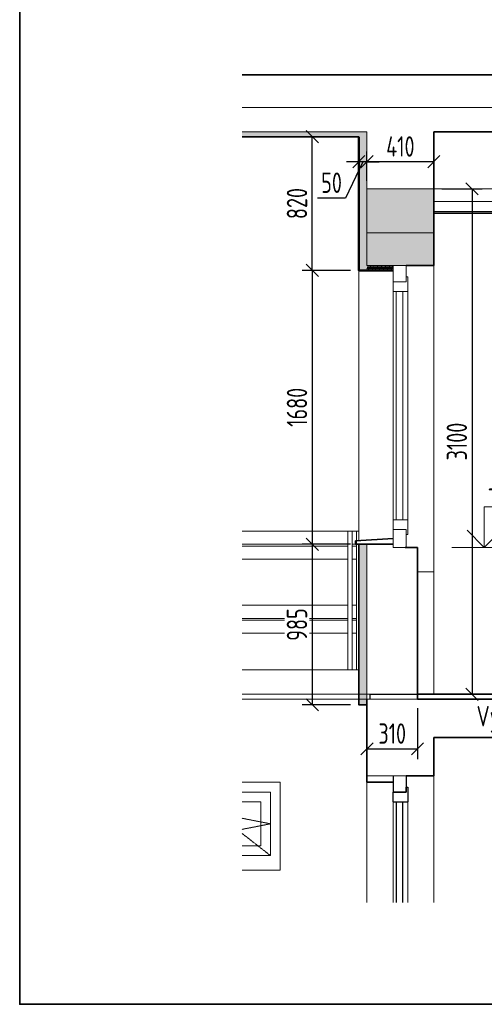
# Model space of a CAD drawing. Header units: inches. Extents: x -96941 to 10978768, y -673 to 1070890.
# Tile 1 of 256: x 3780 to 6631, y 42065 to 48105. Entities that reach past the tile are written whole.
import ezdxf
from ezdxf.enums import TextEntityAlignment as Align

# ---------------------------------------------------------------- set-up
doc = ezdxf.new("R2010")
doc.units = ezdxf.units.IN
doc.linetypes.add('Demolished', pattern=[4.8, 3.2, -1.6])
doc.linetypes.add('Overhead', pattern=[3.96875, 2.38125, -1.5875])
doc.layers.get('Defpoints').update_dxf_attribs({"color": 6, "lineweight": 9})
for name, color, linetype, lineweight in [('!_A_01_TENKÁ', 8, 'Continuous', 13), ('!_A_02_HRUBÁ', 255, 'Continuous', 35), ('!_A_21_KÓTY', 3, 'Continuous', 9), ('!_A_22_PLAVÁK', 110, 'Continuous', 9), ('A-FLOR', 192, 'Continuous', 13), ('A-FLOR-HRAL', 11, 'Continuous', 18), ('A-GLAZ', 151, 'Continuous', 18), ('A-WALL', 113, 'Continuous', 18)]:
    doc.layers.add(name, color=color, linetype=linetype, lineweight=lineweight)
doc.layers.add('!_A_51_BÚRACIE PRÁCE', color=40, linetype='Continuous', lineweight=13, true_color=0xffbf00)
doc.styles.add('Iso CP', font='isocp.shx', dxfattribs={"width": 0.8})
doc.dimstyles.new('1-50', dxfattribs={"dimscale": 50, "dimtxt": 2.5, "dimasz": 1.5, "dimexe": 1.25, "dimexo": 1, "dimtad": 1, "dimdec": 0, "dimrnd": 5, "dimdsep": 46, "dimtxsty": 'Iso CP', "dimblk1": 'OBLIQUE', "dimblk2": 'OBLIQUE', "dimsah": 1, "dimcen": 2.5, "dimclrt": 4, "dimadec": 0, "dimazin": 0, "dimtfac": 1, "dimtdec": 0, "dimtmove": 1, "dimatfit": 3, "dimldrblk": 'OBLIQUE', "dimfxl": 5, "dimfxlon": 1, "dimtfill": 1, "dimtolj": 1, "dimtzin": 0, "dimarcsym": 0})

# ---------------------------------------------------------------- blocks, each defined once
blk = doc.blocks.new('rámik')
at = {"layer": '!_A_02_HRUBÁ'}
blk.add_lwpolyline([(-36750, 21000), (0, 21000), (0, 0), (-36750, 0)], close=True, dxfattribs=at)
blk = doc.blocks.new('*U1502')
at = {"linetype": 'Continuous'}
for p, q in [((-850, 1150), (-1400, 1150)), ((-1400, 900), (-1400, 1150)), ((-1400, 900), (-1506.1, 1006.1)), ((-1400, 900), (-1293.9, 1006.1)), ((-1600, 900), (-1200, 900))]:
    blk.add_line(p, q, dxfattribs=at)
at = {"color": 4, "linetype": 'Continuous', "style": 'Iso CP', "width": 0.8}
blk.add_text('+', height=125, dxfattribs=at).set_placement((-1348.7, 1269.4), align=Align.MIDDLE_CENTER)
at = {"color": 4, "linetype": 'Continuous', "style": 'Iso CP', "width": 0.8, "flags": 8}
blk.add_attdef('VYSKKOT', text='', height=125, dxfattribs=at).set_placement((-1088.8, 1269.4), align=Align.MIDDLE_CENTER)
blk = doc.blocks.new('_Oblique')
at = {"color": 0, "linetype": 'ByBlock', "lineweight": -2}
blk.add_line((-0.5, -0.5), (0.5, 0.5), dxfattribs=at)
blk = doc.blocks.new('*D1688')
at = {"layer": '!_A_21_KÓTY', "color": 0, "lineweight": -2, "transparency": 16777216}
for p, q in [((5825.4, 47387.2), (5512.9, 47387.2)), ((5575.4, 46567.2), (5575.4, 47387.2)), ((5811, 46567.2), (5512.9, 46567.2))]:
    blk.add_line(p, q, dxfattribs=at)
at = {"layer": 'Defpoints', "color": 0, "transparency": 16777216}
for p in [(5575.4, 47387.2), (5911, 47387.2), (5861, 46567.2)]:
    blk.add_point(p, dxfattribs=at)
at = {"layer": '!_A_21_KÓTY', "color": 0, "lineweight": -2, "transparency": 16777216, "xscale": 75, "yscale": 75, "zscale": 75}
for p, rotation in [((5575.4, 47387.2), 90), ((5575.4, 46567.2), 270)]:
    blk.add_blockref('_Oblique', p, dxfattribs=dict(at, rotation=rotation))
at = {"layer": '!_A_21_KÓTY', "color": 4, "transparency": 16777216, "insert": (5481.7, 46977.2), "char_height": 125, "attachment_point": 5, "rotation": 90, "style": 'Iso CP', "bg_fill": 3, "box_fill_scale": 1.1, "bg_fill_color": 256, "bg_fill_true_color": 13158600, "bg_fill_transparency": 0}
blk.add_mtext('\\A1;820', dxfattribs=at)
blk = doc.blocks.new('*D1689')
at = {"layer": '!_A_21_KÓTY', "color": 0, "lineweight": -2, "transparency": 16777216}
for p, q in [((5811, 46567.2), (5512.9, 46567.2)), ((5575.4, 46567.2), (5575.4, 44887.2)), ((5811, 44887.2), (5512.9, 44887.2))]:
    blk.add_line(p, q, dxfattribs=at)
at = {"layer": 'Defpoints', "color": 0, "transparency": 16777216}
for p in [(5861, 46567.2), (5575.4, 44887.2), (5861, 44887.2)]:
    blk.add_point(p, dxfattribs=at)
at = {"layer": '!_A_21_KÓTY', "color": 0, "lineweight": -2, "transparency": 16777216, "xscale": 75, "yscale": 75, "zscale": 75}
for p, rotation in [((5575.4, 46567.2), 90), ((5575.4, 44887.2), 270)]:
    blk.add_blockref('_Oblique', p, dxfattribs=dict(at, rotation=rotation))
at = {"layer": '!_A_21_KÓTY', "color": 4, "transparency": 16777216, "insert": (5481.7, 45727.2), "char_height": 125, "attachment_point": 5, "rotation": 90, "style": 'Iso CP', "bg_fill": 3, "box_fill_scale": 1.1, "bg_fill_color": 256, "bg_fill_true_color": 13158600, "bg_fill_transparency": 0}
blk.add_mtext('\\A1;1680', dxfattribs=at)
blk = doc.blocks.new('*D1693')
at = {"layer": '!_A_21_KÓTY', "color": 0, "lineweight": -2, "transparency": 16777216}
for p, q in [((5811, 44887.2), (5512.9, 44887.2)), ((5575.4, 44887.2), (5575.4, 43902.2)), ((5811, 43902.2), (5512.9, 43902.2))]:
    blk.add_line(p, q, dxfattribs=at)
at = {"layer": 'Defpoints', "color": 0, "transparency": 16777216}
for p in [(5861, 44887.2), (5575.4, 43902.2), (5861, 43902.2)]:
    blk.add_point(p, dxfattribs=at)
at = {"layer": '!_A_21_KÓTY', "color": 0, "lineweight": -2, "transparency": 16777216, "xscale": 75, "yscale": 75, "zscale": 75}
for p, rotation in [((5575.4, 44887.2), 90), ((5575.4, 43902.2), 270)]:
    blk.add_blockref('_Oblique', p, dxfattribs=dict(at, rotation=rotation))
at = {"layer": '!_A_21_KÓTY', "color": 4, "transparency": 16777216, "insert": (5481.7, 44394.7), "char_height": 125, "attachment_point": 5, "rotation": 90, "style": 'Iso CP', "bg_fill": 3, "box_fill_scale": 1.1, "bg_fill_color": 256, "bg_fill_true_color": 13158600, "bg_fill_transparency": 0}
blk.add_mtext('\\A1;985', dxfattribs=at)
blk = doc.blocks.new('*D1694')
at = {"layer": '!_A_21_KÓTY', "color": 0, "lineweight": -2, "transparency": 16777216}
for p, q in [((8105.7, 43967.2), (8105.7, 44042.2)), ((7855.7, 43967.2), (8168.2, 43967.2)), ((7855.7, 43937.2), (8168.2, 43937.2)), ((8105.7, 43937.2), (8105.7, 43967.2)), ((8105.7, 43937.2), (8105.7, 43967.2)), ((8105.7, 43937.2), (8105.7, 43862.2)), ((8105.7, 43470.6), (8105.7, 43937.2))]:
    blk.add_line(p, q, dxfattribs=at)
at = {"layer": 'Defpoints', "color": 0, "transparency": 16777216}
for p in [(6221, 43967.2), (6221, 43937.2), (8105.7, 43967.2)]:
    blk.add_point(p, dxfattribs=at)
at = {"layer": '!_A_21_KÓTY', "color": 0, "lineweight": -2, "transparency": 16777216, "xscale": 75, "yscale": 75, "zscale": 75}
for p, rotation in [((8105.7, 43967.2), 270), ((8105.7, 43937.2), 90)]:
    blk.add_blockref('_Oblique', p, dxfattribs=dict(at, rotation=rotation))
at = {"layer": '!_A_21_KÓTY', "color": 4, "transparency": 16777216, "insert": (8011.9, 43556.9), "char_height": 125, "attachment_point": 5, "rotation": 90, "style": 'Iso CP', "bg_fill": 3, "box_fill_scale": 1.1, "bg_fill_color": 256, "bg_fill_true_color": 13158600, "bg_fill_transparency": 0}
blk.add_mtext('\\A1;30', dxfattribs=at)
blk = doc.blocks.new('*D1695')
at = {"layer": '!_A_21_KÓTY', "color": 0, "lineweight": -2, "transparency": 16777216}
for p, q in [((10919.8, 47067.2), (10607.3, 47067.2)), ((10669.8, 43967.2), (10669.8, 47067.2)), ((10419.8, 43967.2), (10732.3, 43967.2))]:
    blk.add_line(p, q, dxfattribs=at)
at = {"layer": 'Defpoints', "color": 0, "transparency": 16777216}
for p in [(10669.8, 47067.2), (11216, 47067.2), (6221, 43967.2)]:
    blk.add_point(p, dxfattribs=at)
at = {"layer": '!_A_21_KÓTY', "color": 0, "lineweight": -2, "transparency": 16777216, "xscale": 75, "yscale": 75, "zscale": 75}
for p, rotation in [((10669.8, 47067.2), 90), ((10669.8, 43967.2), 270)]:
    blk.add_blockref('_Oblique', p, dxfattribs=dict(at, rotation=rotation))
at = {"layer": '!_A_21_KÓTY', "color": 4, "transparency": 16777216, "insert": (10576.1, 45611), "char_height": 125, "attachment_point": 5, "rotation": 90, "style": 'Iso CP', "bg_fill": 3, "box_fill_scale": 1.1, "bg_fill_color": 256, "bg_fill_true_color": 13158600, "bg_fill_transparency": 0}
blk.add_mtext('\\A1;3100', dxfattribs=at)
blk = doc.blocks.new('*D1698')
at = {"layer": '!_A_21_KÓTY', "color": 0, "lineweight": -2, "transparency": 16777216}
for p, q in [((6371, 47067.2), (6618.5, 47067.2)), ((6556, 47067.2), (6556, 43967.2)), ((6371, 43967.2), (6618.5, 43967.2))]:
    blk.add_line(p, q, dxfattribs=at)
at = {"layer": 'Defpoints', "color": 0, "transparency": 16777216}
for p in [(6321, 47067.2), (6321, 43967.2), (6556, 43967.2)]:
    blk.add_point(p, dxfattribs=at)
at = {"layer": '!_A_21_KÓTY', "color": 0, "lineweight": -2, "transparency": 16777216, "xscale": 75, "yscale": 75, "zscale": 75}
for p, rotation in [((6556, 47067.2), 90), ((6556, 43967.2), 270)]:
    blk.add_blockref('_Oblique', p, dxfattribs=dict(at, rotation=rotation))
at = {"layer": '!_A_21_KÓTY', "color": 4, "transparency": 16777216, "insert": (6462.3, 45517.2), "char_height": 125, "attachment_point": 5, "rotation": 90, "style": 'Iso CP', "bg_fill": 3, "box_fill_scale": 1.1, "bg_fill_color": 256, "bg_fill_true_color": 13158600, "bg_fill_transparency": 0}
blk.add_mtext('\\A1;3100', dxfattribs=at)
blk = doc.blocks.new('*D1690')
at = {"layer": '!_A_21_KÓTY', "color": 0, "lineweight": -2, "transparency": 16777216}
for p, q in [((5911, 47117.2), (5911, 47296.2)), ((6321, 47117.2), (6321, 47296.2)), ((6321, 47233.7), (5911, 47233.7))]:
    blk.add_line(p, q, dxfattribs=at)
at = {"layer": 'Defpoints', "color": 0, "transparency": 16777216}
for p in [(5911, 47233.7), (5911, 47067.2), (6321, 47067.2)]:
    blk.add_point(p, dxfattribs=at)
at = {"layer": '!_A_21_KÓTY', "color": 0, "lineweight": -2, "transparency": 16777216, "xscale": 75, "yscale": 75, "zscale": 75, "rotation": 180}
blk.add_blockref('_Oblique', (5911, 47233.7), dxfattribs=at)
at = {"layer": '!_A_21_KÓTY', "color": 0, "lineweight": -2, "transparency": 16777216, "xscale": 75, "yscale": 75, "zscale": 75}
blk.add_blockref('_Oblique', (6321, 47233.7), dxfattribs=at)
at = {"layer": '!_A_21_KÓTY', "color": 4, "transparency": 16777216, "insert": (6116, 47327.5), "char_height": 125, "attachment_point": 5, "style": 'Iso CP', "bg_fill": 3, "box_fill_scale": 1.1, "bg_fill_color": 256, "bg_fill_true_color": 13158600, "bg_fill_transparency": 0}
blk.add_mtext('\\A1;410', dxfattribs=at)
blk = doc.blocks.new('*D1691')
at = {"layer": '!_A_21_KÓTY', "color": 0, "lineweight": -2, "transparency": 16777216}
for p, q in [((5911, 43882.1), (5911, 43569.6)), ((6221, 43882.1), (6221, 43569.6)), ((5911, 43632.1), (6221, 43632.1))]:
    blk.add_line(p, q, dxfattribs=at)
at = {"layer": 'Defpoints', "color": 0, "transparency": 16777216}
for p in [(5911, 43967.2), (6221, 43967.2)]:
    blk.add_point(p, dxfattribs=at)
at = {"layer": '!_A_21_KÓTY', "color": 0, "lineweight": -2, "transparency": 16777216, "xscale": 75, "yscale": 75, "zscale": 75, "rotation": 180}
blk.add_blockref('_Oblique', (5911, 43632.1), dxfattribs=at)
at = {"layer": '!_A_21_KÓTY', "color": 0, "lineweight": -2, "transparency": 16777216, "xscale": 75, "yscale": 75, "zscale": 75}
blk.add_blockref('_Oblique', (6221, 43632.1), dxfattribs=at)
at = {"layer": '!_A_21_KÓTY', "color": 4, "transparency": 16777216, "insert": (6066, 43725.8), "char_height": 125, "attachment_point": 5, "style": 'Iso CP', "bg_fill": 3, "box_fill_scale": 1.1, "bg_fill_color": 256, "bg_fill_true_color": 13158600, "bg_fill_transparency": 0}
blk.add_mtext('\\A1;310', dxfattribs=at)
at = {"layer": 'Defpoints', "color": 0, "transparency": 16777216}
blk.add_point((6221, 43632.1), dxfattribs=at)
blk = doc.blocks.new('*D1692')
at = {"layer": '!_A_21_KÓTY', "color": 0, "lineweight": -2, "transparency": 16777216}
for p, q in [((5861, 47337.2), (5861, 47171.2)), ((5911, 47117.2), (5911, 47296.2)), ((5886, 47233.7), (5780.1, 47011.2)), ((5861, 47233.7), (5786, 47233.7)), ((5911, 47233.7), (5861, 47233.7)), ((5911, 47233.7), (5861, 47233.7)), ((5911, 47233.7), (5986, 47233.7)), ((5780.1, 47011.2), (5607.5, 47011.2))]:
    blk.add_line(p, q, dxfattribs=at)
at = {"layer": 'Defpoints', "color": 0, "transparency": 16777216}
for p in [(5861, 47387.2), (5861, 47233.7), (5911, 47067.2)]:
    blk.add_point(p, dxfattribs=at)
at = {"layer": '!_A_21_KÓTY', "color": 0, "lineweight": -2, "transparency": 16777216, "xscale": 75, "yscale": 75, "zscale": 75}
blk.add_blockref('_Oblique', (5861, 47233.7), dxfattribs=at)
at = {"layer": '!_A_21_KÓTY', "color": 0, "lineweight": -2, "transparency": 16777216, "xscale": 75, "yscale": 75, "zscale": 75, "rotation": 180}
blk.add_blockref('_Oblique', (5911, 47233.7), dxfattribs=at)
at = {"layer": '!_A_21_KÓTY', "color": 4, "transparency": 16777216, "insert": (5693.8, 47105), "char_height": 125, "attachment_point": 5, "style": 'Iso CP', "bg_fill": 3, "box_fill_scale": 1.1, "bg_fill_color": 256, "bg_fill_true_color": 13158600, "bg_fill_transparency": 0}
blk.add_mtext('\\A1;50', dxfattribs=at)

msp = doc.modelspace()

# ---------------------------------------------------------------- hatches: boundary and pattern name
at = {"layer": '!_A_51_BÚRACIE PRÁCE'}
h = msp.add_hatch(dxfattribs=at)
h.set_pattern_fill('TEPIZOL2', color=256, scale=17.229916)
h.set_pattern_definition([(79.1066, (5048.5384, 47391.383), (6e-06, 28.826203), [22.0164, -66.04914]), (280.8934, (5052.699, 47413.003), (-6e-06, 28.826203), [22.0164, -66.04914]), (79.1066, (5056.86, 47391.383), (6e-06, 28.826203), [22.0164, -66.04914]), (280.8934, (5061.0205, 47413.003), (-6e-06, 28.826203), [22.0164, -66.04914]), (90, (5052.699, 47413.003), (-8.32141, 28.82622), [1.11486, -27.71136]), (90, (5056.86, 47390.268), (-8.32141, 28.82622), [1.11486, -27.71136]), (60, (5052.699, 47414.11), (7e-06, 28.82621), [2.2297, -31.0559]), (60, (5061.02, 47414.11), (7e-06, 28.82621), [2.2297, -31.0559]), (300, (5059.906, 47387.222), (-7e-06, 28.82621), [2.2297, -31.0559]), (300, (5068.227, 47387.222), (-7e-06, 28.8262), [2.2297, -31.0559]), (30, (5053.814, 47387.222), (-7e-06, 28.8262), [2.2297, -55.4227]), (30, (5062.135, 47387.222), (-7e-06, 28.8262), [2.2297, -55.4227]), (30, (5070.457, 47387.222), (-7e-06, 28.8262), [2.2297, -55.4227]), (30, (5078.778, 47387.222), (-7e-06, 28.8262), [2.2297, -55.4227]), (30, (5087.1, 47387.222), (-7e-06, 28.8262), [2.2297, -55.4227]), (30, (5095.42, 47387.222), (-7e-06, 28.8262), [2.2297, -55.4227]), (0, (5055.745, 47388.337), (8.3214, 28.8262), [2.22972, -6.0917]), (0, (5051.584, 47387.222), (8.3214, 28.8262), [2.22972, -6.0917]), (330, (5049.653, 47388.337), (7e-06, 28.8262), [2.2297, -55.4227]), (330, (5057.975, 47388.337), (7e-06, 28.8262), [2.2297, -55.4227]), (330, (5066.296, 47388.337), (7e-06, 28.8262), [2.2297, -55.4227]), (330, (5074.617, 47388.337), (7e-06, 28.8262), [2.2297, -55.4227]), (330, (5082.94, 47388.337), (7e-06, 28.8262), [2.2297, -55.4227]), (330, (5091.26, 47388.337), (7e-06, 28.8262), [2.2297, -55.4227]), (60, (5055.745, 47388.337), (7e-06, 28.82621), [2.2297, -31.0559]), (60, (5064.066, 47388.337), (7e-06, 28.8262), [2.2297, -31.0559]), (300, (5048.538, 47390.268), (-7e-06, 28.82621), [2.2297, -31.0559]), (300, (5056.86, 47390.268), (-7e-06, 28.82621), [2.2297, -31.0559])])
h.paths.add_polyline_path([(5144.615, 47417.222), (5144.615, 47387.222), (5861.038, 47387.222), (5911.038, 47417.222)])
h = msp.add_hatch(dxfattribs=at)
h.set_pattern_fill('TEPIZOL2', color=256, scale=28.615889, angle=-90)
h.set_pattern_definition([(349.1066, (5867.949, 46738.623), (47.8753, -1e-05), [36.5654, -109.6961]), (190.8934, (5903.855, 46731.713), (47.8753, 1e-05), [36.5654, -109.6961]), (349.1066, (5867.949, 46724.8025), (47.8753, -1e-05), [36.5654, -109.6961]), (190.8934, (5903.855, 46717.892), (47.8753, 1e-05), [36.5654, -109.6961]), (360, (5903.855, 46731.713), (47.87533, 13.82042), [1.8516, -46.0237]), (360, (5866.097, 46724.803), (47.87533, 13.82042), [1.8516, -46.0237]), (330, (5905.693, 46731.713), (47.8753, -1e-05), [3.7032, -51.5785]), (330, (5905.693, 46717.892), (47.8753, -1e-05), [3.7032, -51.5785]), (210, (5861.038, 46719.744), (47.8753, 1e-05), [3.7032, -51.5785]), (210, (5861.038, 46705.923), (47.8753, 1e-05), [3.7032, -51.5785]), (300, (5861.04, 46729.86), (47.8753, 1e-05), [3.703, -92.0475]), (300, (5861.04, 46716.04), (47.8753, 1e-05), [3.703, -92.0475]), (300, (5861.04, 46702.22), (47.8753, 1e-05), [3.703, -92.0475]), (300, (5861.04, 46688.4), (47.8753, 1e-05), [3.703, -92.0475]), (300, (5861.04, 46674.58), (47.8753, 1e-05), [3.703, -92.0475]), (300, (5861.04, 46660.76), (47.8753, 1e-05), [3.703, -92.0475]), (270, (5862.89, 46726.654), (47.8753, -13.8204), [3.7032, -10.1172]), (270, (5861.04, 46733.564), (47.8753, -13.8204), [3.7032, -10.1172]), (240, (5862.89, 46736.77), (47.8753, -1e-05), [3.703, -92.0475]), (240, (5862.89, 46722.95), (47.8753, -1e-05), [3.703, -92.0475]), (240, (5862.89, 46709.13), (47.8753, -1e-05), [3.703, -92.0475]), (240, (5862.89, 46695.31), (47.8753, -1e-05), [3.703, -92.0475]), (240, (5862.89, 46681.49), (47.8753, -1e-05), [3.703, -92.0475]), (240, (5862.89, 46667.67), (47.8753, -1e-05), [3.703, -92.0475]), (330, (5862.89, 46726.654), (47.8753, -1e-05), [3.7032, -51.5785]), (330, (5862.89, 46712.834), (47.8753, -1e-05), [3.7032, -51.5785]), (210, (5866.097, 46738.623), (47.8753, 1e-05), [3.7032, -51.5785]), (210, (5866.097, 46724.803), (47.8753, 1e-05), [3.7032, -51.5785])])
h.paths.add_polyline_path([(5911.038, 47417.222), (5911.038, 46567.222), (5861.038, 46567.222), (5861.038, 47387.222)])
at = {"layer": '!_A_51_BÚRACIE PRÁCE', "linetype": 'Continuous'}
msp.add_hatch(color=256, dxfattribs=at).paths.add_polyline_path([(5911.038, 47067.222), (6321.038, 47067.222), (6321.038, 46597.222), (5911.038, 46597.222)])
at = {"layer": '!_A_51_BÚRACIE PRÁCE'}
h = msp.add_hatch(dxfattribs=at)
h.set_pattern_fill('TEPIZOL2', color=256, scale=17.229916)
h.set_pattern_definition([(79.1066, (6428.5384, 46571.383), (6e-06, 28.8262), [22.0164, -66.04914]), (280.8934, (6432.699, 46593.003), (-6e-06, 28.8262), [22.0164, -66.04914]), (79.1066, (6436.86, 46571.383), (6e-06, 28.8262), [22.0164, -66.04914]), (280.8934, (6441.0205, 46593.003), (-6e-06, 28.8262), [22.0164, -66.04914]), (90, (6432.699, 46593.003), (-8.32141, 28.82622), [1.11486, -27.71136]), (90, (6436.86, 46570.268), (-8.32141, 28.82622), [1.11486, -27.71136]), (60, (6432.699, 46594.11), (7e-06, 28.8262), [2.2297, -31.0559]), (60, (6441.02, 46594.11), (7e-06, 28.8262), [2.2297, -31.0559]), (300, (6439.906, 46567.222), (-7e-06, 28.8262), [2.2297, -31.0559]), (300, (6448.227, 46567.222), (-7e-06, 28.8262), [2.2297, -31.0559]), (30, (6433.814, 46567.222), (-7e-06, 28.8262), [2.2297, -55.4227]), (30, (6442.135, 46567.222), (-7e-06, 28.8262), [2.2297, -55.4227]), (30, (6450.457, 46567.222), (-7e-06, 28.8262), [2.2297, -55.4227]), (30, (6458.778, 46567.222), (-7e-06, 28.8262), [2.2297, -55.4227]), (30, (6467.1, 46567.222), (-7e-06, 28.8262), [2.2297, -55.4227]), (30, (6475.42, 46567.222), (-7e-06, 28.8262), [2.2297, -55.4227]), (0, (6435.745, 46568.337), (8.3214, 28.8262), [2.22972, -6.0917]), (0, (6431.584, 46567.222), (8.3214, 28.8262), [2.22972, -6.0917]), (330, (6429.653, 46568.337), (7e-06, 28.8262), [2.2297, -55.4227]), (330, (6437.975, 46568.337), (7e-06, 28.8262), [2.2297, -55.4227]), (330, (6446.296, 46568.337), (7e-06, 28.8262), [2.2297, -55.4227]), (330, (6454.617, 46568.337), (7e-06, 28.8262), [2.2297, -55.4227]), (330, (6462.94, 46568.337), (7e-06, 28.8262), [2.2297, -55.4227]), (330, (6471.26, 46568.337), (7e-06, 28.8262), [2.2297, -55.4227]), (60, (6435.745, 46568.337), (7e-06, 28.8262), [2.2297, -31.0559]), (60, (6444.066, 46568.337), (7e-06, 28.8262), [2.2297, -31.0559]), (300, (6428.538, 46570.268), (-7e-06, 28.8262), [2.2297, -31.0559]), (300, (6436.86, 46570.268), (-7e-06, 28.8262), [2.2297, -31.0559])])
h.paths.add_polyline_path([(5911.038, 46597.222), (6071.038, 46597.222), (6071.038, 46567.222), (5911.038, 46567.222)])
h = msp.add_hatch(dxfattribs=at)
h.set_pattern_fill('TEPIZOL2', color=256, scale=28.615889, angle=-90)
h.set_pattern_definition([(349.1066, (5867.949, 44208.623), (47.8753, -1e-05), [36.5654, -109.6961]), (190.8934, (5903.855, 44201.713), (47.8753, 1e-05), [36.5654, -109.6961]), (349.1066, (5867.949, 44194.8025), (47.8753, -1e-05), [36.5654, -109.6961]), (190.8934, (5903.855, 44187.892), (47.8753, 1e-05), [36.5654, -109.6961]), (360, (5903.855, 44201.713), (47.87533, 13.82042), [1.8516, -46.0237]), (360, (5866.097, 44194.803), (47.87533, 13.82042), [1.8516, -46.0237]), (330, (5905.693, 44201.713), (47.8753, -1e-05), [3.7032, -51.5785]), (330, (5905.693, 44187.892), (47.8753, -1e-05), [3.7032, -51.5785]), (210, (5861.038, 44189.744), (47.8753, 1e-05), [3.7032, -51.5785]), (210, (5861.038, 44175.923), (47.8753, 1e-05), [3.7032, -51.5785]), (300, (5861.04, 44199.86), (47.8753, 1e-05), [3.703, -92.0475]), (300, (5861.04, 44186.04), (47.8753, 1e-05), [3.703, -92.0475]), (300, (5861.04, 44172.22), (47.8753, 1e-05), [3.703, -92.0475]), (300, (5861.04, 44158.4), (47.8753, 1e-05), [3.703, -92.0475]), (300, (5861.04, 44144.58), (47.8753, 1e-05), [3.703, -92.0475]), (300, (5861.04, 44130.76), (47.8753, 1e-05), [3.703, -92.0475]), (270, (5862.89, 44196.654), (47.8753, -13.8204), [3.7032, -10.1172]), (270, (5861.04, 44203.564), (47.8753, -13.8204), [3.7032, -10.1172]), (240, (5862.89, 44206.77), (47.8753, -1e-05), [3.703, -92.0475]), (240, (5862.89, 44192.95), (47.8753, -1e-05), [3.703, -92.0475]), (240, (5862.89, 44179.13), (47.8753, -1e-05), [3.703, -92.0475]), (240, (5862.89, 44165.31), (47.8753, -1e-05), [3.703, -92.0475]), (240, (5862.89, 44151.49), (47.8753, -1e-05), [3.703, -92.0475]), (240, (5862.89, 44137.67), (47.8753, -1e-05), [3.703, -92.0475]), (330, (5862.89, 44196.654), (47.8753, -1e-05), [3.7032, -51.5785]), (330, (5862.89, 44182.834), (47.8753, -1e-05), [3.7032, -51.5785]), (210, (5866.097, 44208.623), (47.8753, 1e-05), [3.7032, -51.5785]), (210, (5866.097, 44194.803), (47.8753, 1e-05), [3.7032, -51.5785])])
h.paths.add_polyline_path([(5911.038, 44887.222), (5911.038, 43902.222), (5861.038, 43902.222), (5861.038, 44887.222)])

# ---------------------------------------------------------------- linework, layer by layer
at = {"layer": '!_A_01_TENKÁ'}
for p, q in [((5144.615, 47567.222), (11807.729, 47567.222)), ((11807.729, 43937.222), (5911.038, 43937.222)), ((6321.038, 43702.222), (11807.729, 43702.222)), ((6321.038, 43467.222), (6321.038, 43702.222)), ((5911.038, 43467.222), (6321.038, 43467.222))]:
    msp.add_line(p, q, dxfattribs=at)
for points in [[(5911.038, 47387.222), (5911.038, 47417.222), (5144.615, 47417.222)], [(6321.038, 46597.222), (6321.038, 47417.222)], [(5911.038, 47387.222), (5911.038, 46597.222)], [(6321.038, 47067.222), (5911.038, 47067.222)], [(6321.038, 47067.222), (11807.729, 47067.222)], [(11216.038, 46989.222), (6321.038, 46989.222)], [(11216.038, 46929.222), (6321.038, 46929.222)], [(5911.038, 46597.222), (5911.038, 46797.222), (6321.038, 46797.222)]]:
    msp.add_lwpolyline(points, dxfattribs=at)
at = {"layer": '!_A_02_HRUBÁ'}
for p, q in [((11807.729, 47767.222), (5144.615, 47767.222)), ((5911.038, 43937.222), (5911.038, 43507.016)), ((5911.038, 43507.016), (5911.038, 43467.222))]:
    msp.add_line(p, q, dxfattribs=at)
for points in [[(6321.038, 47417.222), (11807.729, 47417.222)], [(5144.615, 47387.222), (5861.038, 47387.222)], [(6151.038, 43467.222), (6321.038, 43467.222), (6321.038, 43702.222)], [(6321.038, 43702.222), (11807.729, 43702.222)], [(5911.038, 43467.222), (5911.038, 43427.222), (6071.038, 43427.222)]]:
    msp.add_lwpolyline(points, dxfattribs=at)
at = {"layer": '!_A_02_HRUBÁ', "lineweight": 35}
for points in [[(6321.038, 47067.222), (6321.038, 47417.222)], [(11216.038, 46917.222), (6321.038, 46917.222)]]:
    msp.add_lwpolyline(points, dxfattribs=at)
at = {"layer": '!_A_51_BÚRACIE PRÁCE'}
for p, q in [((5911.038, 46597.222), (6071.038, 46597.222)), ((6071.038, 46597.222), (6071.038, 46497.222)), ((6151.038, 46597.222), (6071.038, 46597.222)), ((6071.038, 46597.222), (6071.038, 46557.222)), ((6321.038, 46597.222), (6071.038, 46597.222)), ((6151.038, 46597.222), (6151.038, 46497.222)), ((6321.038, 46597.222), (6321.038, 44717.222)), ((6151.038, 46497.222), (6151.038, 46527.222)), ((6151.038, 46527.222), (6161.038, 46527.222)), ((6161.038, 46527.222), (6161.038, 46437.222)), ((6071.038, 46437.222), (6071.038, 46497.222)), ((6071.038, 46497.222), (6151.038, 46497.222)), ((6151.038, 46497.222), (6071.038, 46497.222)), ((6071.038, 46437.222), (6071.038, 45037.222)), ((6071.038, 46437.222), (6161.038, 46437.222)), ((6071.038, 46279.747), (6071.038, 46437.222)), ((6091.038, 46437.222), (6091.038, 45037.222)), ((6091.038, 46437.222), (6131.038, 46437.222)), ((6131.038, 45037.222), (6131.038, 46437.222)), ((6161.038, 45037.222), (6161.038, 46437.222)), ((6071.038, 46127.123), (6071.038, 45143.136)), ((6071.038, 45037.222), (6071.038, 45264.698)), ((6161.038, 45037.222), (6071.038, 45037.222)), ((6071.038, 44977.222), (6071.038, 45037.222)), ((6091.038, 45037.222), (6131.038, 45037.222)), ((6161.038, 45037.222), (6161.038, 44947.222)), ((6071.038, 44977.222), (6151.038, 44977.222)), ((6071.038, 44867.222), (6071.038, 44977.222)), ((6151.038, 44977.222), (6071.038, 44977.222)), ((6151.038, 44947.222), (6151.038, 44977.222)), ((6151.038, 44867.222), (6151.038, 44977.222)), ((6151.038, 44947.222), (6161.038, 44947.222)), ((5911.038, 44887.222), (5911.038, 43937.222)), ((5911.038, 44887.222), (6071.038, 44887.222)), ((6071.038, 44867.222), (6071.038, 44887.222)), ((6151.038, 44867.222), (6071.038, 44867.222)), ((6221.038, 44867.222), (6071.038, 44867.222))]:
    msp.add_line(p, q, dxfattribs=at)
at = {"layer": '!_A_51_BÚRACIE PRÁCE', "lineweight": 50}
msp.add_lwpolyline([(5861.038, 47387.222), (5861.038, 46567.222), (6071.038, 46567.222)], dxfattribs=at)
at = {"layer": '!_A_51_BÚRACIE PRÁCE', "lineweight": 35}
for points in [[(6321.038, 47067.222), (6321.038, 46597.222), (6151.038, 46597.222)], [(5861.038, 44887.222), (5841.038, 44887.222), (5841.038, 44907.222), (6071.038, 44921.59)], [(6071.038, 44887.222), (5911.038, 44887.222), (5861.038, 44887.222), (5861.038, 43902.222), (5911.038, 43902.222)], [(6146.038, 44867.222), (6221.038, 44867.222), (6221.038, 43967.222)], [(6221.038, 43967.222), (6221.038, 43937.222), (8291.038, 43937.222), (8291.038, 43967.222), (6221.038, 43967.222)]]:
    msp.add_lwpolyline(points, dxfattribs=at)
at = {"layer": '!_A_51_BÚRACIE PRÁCE'}
for points in [[(5861.038, 46567.222), (5861.038, 44908.472)], [(6221.038, 44867.222), (6221.038, 43967.222)], [(6321.038, 43967.222), (6321.038, 44717.222), (6221.038, 44717.222)]]:
    msp.add_lwpolyline(points, dxfattribs=at)
at = {"layer": 'A-FLOR'}
for p, q in [((5144.615, 43967.222), (5911.038, 43967.222)), ((5144.615, 43937.222), (5911.038, 43937.222))]:
    msp.add_line(p, q, dxfattribs=at)
at = {"layer": 'A-FLOR', "color": 7, "lineweight": 25}
for p, q in [((5931.038, 43967.222), (11807.729, 43967.222)), ((5931.038, 43937.222), (5931.038, 43967.222))]:
    msp.add_line(p, q, dxfattribs=at)
at = {"layer": 'A-FLOR-HRAL', "color": 40, "true_color": 0xffbf00}
for p, q in [((5793.224, 44967.222), (5144.615, 44967.222)), ((5793.224, 44967.222), (5793.224, 44117.222)), ((5820.896, 44967.222), (5793.224, 44967.222)), ((5820.896, 44117.222), (5820.896, 44967.222)), ((5846.783, 44967.222), (5820.896, 44967.222)), ((5846.783, 44967.222), (5846.783, 44117.222)), ((5861.038, 44967.222), (5846.783, 44967.222)), ((5144.615, 44887.222), (5793.224, 44887.222)), ((5820.896, 44887.222), (5846.783, 44887.222)), ((5793.224, 44876.278), (5144.615, 44876.278)), ((5846.783, 44876.278), (5820.896, 44876.278)), ((5144.615, 44796.278), (5793.224, 44796.278)), ((5820.896, 44796.278), (5846.783, 44796.278)), ((5793.224, 44512.5), (5144.615, 44512.5)), ((5846.783, 44512.5), (5820.896, 44512.5)), ((5144.615, 44432.5), (5793.224, 44432.5)), ((5793.224, 44421.555), (5144.615, 44421.555)), ((5820.896, 44432.5), (5846.783, 44432.5)), ((5846.783, 44421.555), (5820.896, 44421.555)), ((5144.615, 44341.555), (5793.224, 44341.555)), ((5820.896, 44341.555), (5846.783, 44341.555))]:
    msp.add_line(p, q, dxfattribs=at)
at = {"layer": 'A-GLAZ', "color": 7, "lineweight": 25}
for p, q in [((6071.038, 43467.222), (6071.038, 43367.222)), ((6151.038, 43467.222), (6151.038, 43367.222)), ((6151.038, 43367.222), (6151.038, 43397.222)), ((6151.038, 43397.222), (6161.038, 43397.222)), ((6161.038, 43397.222), (6161.038, 43307.222)), ((6071.038, 43307.222), (6071.038, 43367.222)), ((6071.038, 43367.222), (6151.038, 43367.222)), ((6151.038, 43367.222), (6071.038, 43367.222)), ((6071.038, 43307.222), (6161.038, 43307.222)), ((6091.038, 43307.222), (6091.038, 42689.581)), ((6091.038, 43307.222), (6131.038, 43307.222)), ((6131.038, 42689.581), (6131.038, 43307.222))]:
    msp.add_line(p, q, dxfattribs=at)
at = {"layer": 'A-GLAZ', "color": 250}
for p, q in [((5319.038, 43367.222), (5144.615, 43367.222)), ((5144.615, 43367.222), (5319.038, 43367.222)), ((5144.615, 43307.222), (5259.038, 43307.222)), ((5259.038, 43037.222), (5259.038, 43307.222)), ((5319.038, 43367.222), (5319.038, 42977.222)), ((5319.038, 43367.222), (5319.038, 42977.222)), ((6071.038, 43307.222), (6071.038, 42689.581)), ((6161.038, 42689.581), (6161.038, 43307.222)), ((5144.615, 43037.222), (5259.038, 43037.222)), ((5319.038, 42977.222), (5144.615, 42977.222)), ((5319.038, 42977.222), (5144.615, 42977.222))]:
    msp.add_line(p, q, dxfattribs=at)
at = {"layer": 'A-GLAZ', "color": 250, "linetype": 'Overhead'}
for p, q in [((6071.038, 43090.092), (6071.038, 43307.222)), ((6071.038, 43307.222), (6071.038, 42689.581)), ((6071.038, 43248.702), (6071.038, 43307.222)), ((5319.038, 43172.222), (5144.615, 43206.235)), ((5144.615, 43138.21), (5319.038, 43172.222)), ((5319.038, 42977.222), (5144.615, 43113.273))]:
    msp.add_line(p, q, dxfattribs=at)
at = {"layer": 'A-WALL', "color": 7, "linetype": 'Demolished', "lineweight": 25}
msp.add_line((6321.038, 46597.222), (6321.038, 47417.222), dxfattribs=at)
at = {"layer": 'A-WALL', "color": 40, "true_color": 0xffbf00}
for p, q in [((5861.038, 44117.222), (5144.615, 44117.222)), ((5911.038, 43967.222), (5931.038, 43967.222)), ((6321.038, 43467.222), (6321.038, 42689.581))]:
    msp.add_line(p, q, dxfattribs=at)
at = {"layer": 'A-WALL', "color": 7, "lineweight": 25}
for p, q in [((5911.038, 43467.222), (5911.038, 43427.222)), ((6071.038, 43467.222), (6071.038, 43427.222)), ((5911.038, 43427.222), (6071.038, 43427.222))]:
    msp.add_line(p, q, dxfattribs=at)
at = {"layer": 'A-WALL'}
for p, q in [((5144.615, 43427.222), (5379.038, 43427.222)), ((5379.038, 43427.222), (5379.038, 42887.222)), ((5911.038, 42689.581), (5911.038, 43427.222)), ((5379.038, 42887.222), (5144.615, 42887.222))]:
    msp.add_line(p, q, dxfattribs=at)

# ---------------------------------------------------------------- block references
at = {"layer": '!_A_01_TENKÁ'}
msp.add_blockref('rámik', (40530.377, 42064.999), dxfattribs=at)
at = {"layer": '!_A_22_PLAVÁK'}
msp.add_blockref('*U1502', (8031.038, 43967.222), dxfattribs=at).add_auto_attribs({'VYSKKOT': '0.900'})

# ---------------------------------------------------------------- next in the draw order: dimensions: what is measured, and where the dimension line sits
at = {"layer": '!_A_21_KÓTY'}
dim = msp.add_linear_dim(base=(5575.43, 47387.222), p1=(5861.038, 46567.222), p2=(5911.038, 47387.222), angle=90, dimstyle='1-50', dxfattribs=at)
dim.commit()
dim.dimension.update_dxf_attribs({"geometry": '*D1688', "text_midpoint": (5481.668, 46977.222)})
dim = msp.add_linear_dim(base=(8105.657, 43967.222), p1=(6221.038, 43937.222), p2=(6221.038, 43967.222), angle=90, dimstyle='1-50', dxfattribs=at)
dim.commit()
dim.dimension.update_dxf_attribs({"geometry": '*D1694', "text_midpoint": (8105.657, 43556.915), "dimtype": 160})

# ---------------------------------------------------------------- next in the draw order: dimensions: what is measured, and where the dimension line sits
dim = msp.add_linear_dim(base=(10669.817, 47067.222), p1=(6221.038, 43967.222), p2=(11216.038, 47067.222), angle=90, dimstyle='1-50', dxfattribs=at)
dim.commit()
dim.dimension.update_dxf_attribs({"geometry": '*D1695', "text_midpoint": (10669.817, 45610.972), "dimtype": 160})
dim = msp.add_linear_dim(base=(5575.43, 44887.222), p1=(5861.038, 46567.222), p2=(5861.038, 44887.222), angle=90, dimstyle='1-50', dxfattribs=at)
dim.commit()
dim.dimension.update_dxf_attribs({"geometry": '*D1689', "text_midpoint": (5481.68, 45727.222)})

# ---------------------------------------------------------------- next in the draw order: dimensions: what is measured, and where the dimension line sits
for base, p1, p2, picture, middle in [((6556.024, 43967.222), (6321.038, 47067.222), (6321.038, 43967.222), '*D1698', (6462.274, 45517.222)), ((5575.43, 43902.222), (5861.038, 44887.222), (5861.038, 43902.222), '*D1693', (5481.68, 44394.722))]:
    dim = msp.add_linear_dim(base=base, p1=p1, p2=p2, angle=90, dimstyle='1-50', dxfattribs=at)
    dim.commit()
    dim.dimension.update_dxf_attribs({"geometry": picture, "text_midpoint": middle})

# ---------------------------------------------------------------- next in the draw order: linework, layer by layer
at = {"layer": '!_A_01_TENKÁ'}
msp.add_lwpolyline([(6321.038, 46597.222), (6071.038, 46597.222), (6071.038, 46597.222), (5911.038, 46597.222)], dxfattribs=at)

# ---------------------------------------------------------------- next in the draw order: texts
at = {"layer": '!_A_51_BÚRACIE PRÁCE', "insert": (6583.283, 43895.111), "char_height": 125, "attachment_point": 1, "style": 'Iso CP'}
msp.add_mtext_dynamic_manual_height_columns('Vybúrať nášľapné vrstvy podlahy', width=2069.94441, gutter_width=1, heights=[0], dxfattribs=at)

# ---------------------------------------------------------------- next in the draw order: dimensions: what is measured, and where the dimension line sits
at = {"layer": '!_A_21_KÓTY'}
for base, p1, p2, picture, middle in [((5911.038, 47233.735), (6321.038, 47067.222), (5911.038, 47067.222), '*D1690', (6116.038, 47327.485)), ((6221.038, 43632.068), (5911.038, 43967.222), (6221.038, 43967.222), '*D1691', (6066.038, 43725.818))]:
    dim = msp.add_linear_dim(base=base, p1=p1, p2=p2, dimstyle='1-50', dxfattribs=at)
    dim.commit()
    dim.dimension.update_dxf_attribs({"geometry": picture, "text_midpoint": middle})

# ---------------------------------------------------------------- next in the draw order: linework, layer by layer
at = {"layer": '!_A_01_TENKÁ'}
msp.add_lwpolyline([(6321.038, 47067.222), (6321.038, 46597.222)], dxfattribs=at)

# ---------------------------------------------------------------- next in the draw order: dimensions: what is measured, and where the dimension line sits
at = {"layer": '!_A_21_KÓTY'}
dim = msp.add_linear_dim(base=(5861.038, 47233.735), p1=(5911.038, 47067.222), p2=(5861.038, 47387.222), dimstyle='1-50', dxfattribs=at)
dim.commit()
dim.dimension.update_dxf_attribs({"geometry": '*D1692', "text_midpoint": (5748.804, 47011.223), "dimtype": 160})

doc.saveas('drawing.dxf')
